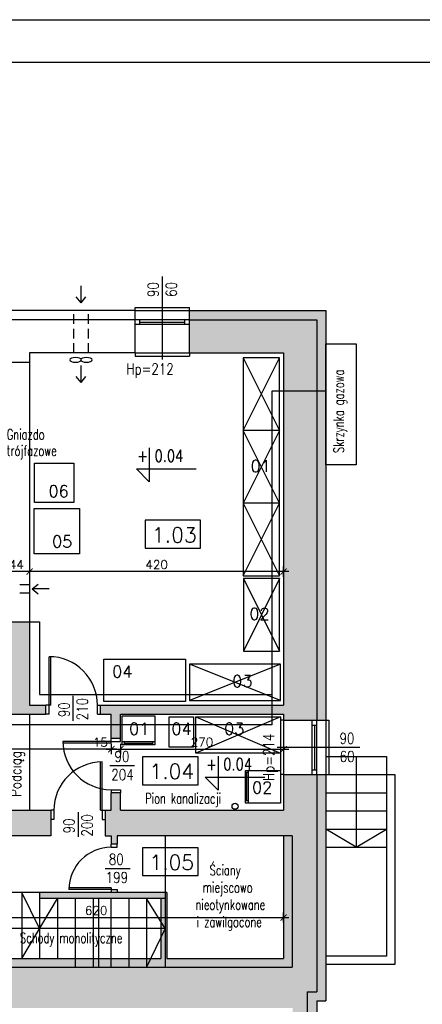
# Model space of a CAD drawing. Header units: millimetres. Extents: x 31969 to 285678, y -69766 to -1123.
# Tile 69 of 102: x 143105 to 143771, y -7339 to -5711. Entities that reach past the tile are written whole.
import ezdxf
from ezdxf.enums import TextEntityAlignment as Align
from ezdxf.lldxf.tags import DXFTag

# ---------------------------------------------------------------- set-up
doc = ezdxf.new("R2010")
doc.units = ezdxf.units.MM
doc.linetypes.add('KRE_16_8', pattern=[24, 16, -8])
for name, color, linetype in [('a-biblioteka', 251, 'Continuous'), ('a-izolacja 1', 3, 'Continuous'), ('a-koty', 1, 'Continuous'), ('a-opis 1', 3, 'Continuous'), ('a-opis 2', 1, 'Continuous'), ('a-opis 3', 15, 'Continuous'), ('a-opis stolarki 1', 3, 'Continuous'), ('a-opis technologii 1', 5, 'Continuous'), ('a-przekrój 1', 3, 'Continuous'), ('a-schody', 3, 'Continuous'), ('a-stolarka istniejąca', 3, 'Continuous'), ('a-stolarka okienna', 3, 'Continuous'), ('a-szkło', 4, 'Continuous'), ('a-szraf', 252, 'Continuous'), ('a-wentylacja', 3, 'Continuous'), ('a-wymiary', 11, 'Continuous'), ('a-ściany istniejące murowane', 6, 'Continuous')]:
    doc.layers.add(name, color=color, linetype=linetype)
doc.styles.add('MAREK', font='simplex.shx')
doc.styles.add('RS01507', font='romans.shx', dxfattribs={"width": 0.7, "height": 0.15})
doc.styles.add('WYMIAR', font='romans.shx', dxfattribs={"width": 0.8})
tags = doc.linetypes.add('DASHED', pattern=[0.75, 0.5, -0.25]).pattern_tags.tags
tags[6:7] = [DXFTag(74, 4), DXFTag(75, 0), DXFTag(340, '0'), DXFTag(46, 1.0), DXFTag(50, 0.0), DXFTag(44, 0.0), DXFTag(45, 0.0)]
tags[4:5] = [DXFTag(74, 4), DXFTag(75, 0), DXFTag(340, '0'), DXFTag(46, 1.0), DXFTag(50, 0.0), DXFTag(44, 0.0), DXFTag(45, 0.0)]
doc.dimstyles.new('MAREK', dxfattribs={"dimscale": 0.85, "dimtxt": 17, "dimasz": 12, "dimexe": 10, "dimexo": 0.625, "dimgap": 5, "dimtad": 1, "dimdec": 1, "dimdsep": 46, "dimtxsty": 'MAREK', "dimblk1": 'ARCHTICK', "dimblk2": 'ARCHTICK', "dimsah": 1, "dimcen": 2.5, "dimdle": 10, "dimadec": 0, "dimazin": 0, "dimtfac": 1, "dimtdec": 1, "dimtmove": 1, "dimatfit": 3, "dimldrblk": 'ARCHTICK', "dimfxl": 0, "dimtolj": 1, "dimtzin": 0, "dimarcsym": 0})

# ---------------------------------------------------------------- blocks, each defined once
blk = doc.blocks.new('A$C1E6B356F')
at = {"layer": 'a-biblioteka'}
for p, q in [((0, 58.1), (0, 0)), ((54, 53.1), (0, 53.1)), ((3.6, 53.1), (3.6, 58.1)), ((50.4, 55.6), (3.6, 55.6)), ((50.4, 53.1), (50.4, 58.1)), ((54, 0), (54, 58.1))]:
    blk.add_line(p, q, dxfattribs=at)
at = {"layer": 'a-biblioteka', "ltscale": 40}
for p, q in [((54, 58.1), (0, 58.1)), ((0, 0), (54, 0))]:
    blk.add_line(p, q, dxfattribs=at)
blk = doc.blocks.new('_ARCHTICK')
at = {"color": 0, "linetype": 'ByBlock', "const_width": 0.15}
blk.add_lwpolyline([(-0.5, -0.5), (0.5, 0.5)], dxfattribs=at)
blk = doc.blocks.new('*D66')
at = {"layer": 'a-wymiary', "color": 0, "lineweight": -2, "ltscale": 100}
for p, q in [((143549.6, -6623.2), (143112.6, -6623.2)), ((143121.1, -6631.7), (143121.1, -6614.7)), ((143541.1, -6631.7), (143541.1, -6614.7))]:
    blk.add_line(p, q, dxfattribs=at)
at = {"layer": 'DEFPOINTS', "color": 0, "ltscale": 100}
for p in [(143121.1, -6623.2), (143121.1, -6648.5), (143541.1, -6661.1)]:
    blk.add_point(p, dxfattribs=at)
at = {"layer": 'a-wymiary', "color": 0, "lineweight": -2, "ltscale": 100, "xscale": 10.2, "yscale": 10.2, "zscale": 10.2, "rotation": 180}
blk.add_blockref('_ARCHTICK', (143121.1, -6623.2), dxfattribs=at)
at = {"layer": 'a-wymiary', "color": 0, "lineweight": -2, "ltscale": 100, "xscale": 10.2, "yscale": 10.2, "zscale": 10.2}
blk.add_blockref('_ARCHTICK', (143541.1, -6623.2), dxfattribs=at)
at = {"layer": 'a-wymiary', "color": 0, "ltscale": 100, "insert": (143331.1, -6611.7), "char_height": 14.45, "attachment_point": 5, "style": 'MAREK'}
blk.add_mtext('\\A1;420', dxfattribs=at)
blk = doc.blocks.new('*D67')
at = {"layer": 'a-wymiary', "color": 0, "lineweight": -2, "ltscale": 100}
for p, q in [((143129.6, -6623.2), (143068.6, -6623.2)), ((143077.1, -6627.5), (143077.1, -6614.7)), ((143121.1, -6631.7), (143121.1, -6614.7))]:
    blk.add_line(p, q, dxfattribs=at)
at = {"layer": 'DEFPOINTS', "color": 0, "ltscale": 100}
for p in [(143077.1, -6623.2), (143077.1, -6628), (143121.1, -6648.5)]:
    blk.add_point(p, dxfattribs=at)
at = {"layer": 'a-wymiary', "color": 0, "lineweight": -2, "ltscale": 100, "xscale": 10.2, "yscale": 10.2, "zscale": 10.2, "rotation": 180}
blk.add_blockref('_ARCHTICK', (143077.1, -6623.2), dxfattribs=at)
at = {"layer": 'a-wymiary', "color": 0, "lineweight": -2, "ltscale": 100, "xscale": 10.2, "yscale": 10.2, "zscale": 10.2}
blk.add_blockref('_ARCHTICK', (143121.1, -6623.2), dxfattribs=at)
at = {"layer": 'a-wymiary', "color": 0, "ltscale": 100, "insert": (143099.1, -6611.7), "char_height": 14.45, "attachment_point": 5, "style": 'MAREK'}
blk.add_mtext('\\A1;44', dxfattribs=at)
blk = doc.blocks.new('*D78')
at = {"layer": 'a-wymiary', "color": 0, "lineweight": -2, "ltscale": 100}
for p, q in [((142921.1, -7203.5), (142921.1, -7186.5)), ((143541.1, -7203.5), (143541.1, -7186.5)), ((142912.6, -7195), (143549.6, -7195))]:
    blk.add_line(p, q, dxfattribs=at)
at = {"layer": 'DEFPOINTS', "color": 0, "ltscale": 100}
for p in [(143541.1, -7195), (142921.1, -7262.9), (143541.1, -7262.9)]:
    blk.add_point(p, dxfattribs=at)
at = {"layer": 'a-wymiary', "color": 0, "lineweight": -2, "ltscale": 100, "xscale": 10.2, "yscale": 10.2, "zscale": 10.2, "rotation": 180}
blk.add_blockref('_ARCHTICK', (142921.1, -7195), dxfattribs=at)
at = {"layer": 'a-wymiary', "color": 0, "lineweight": -2, "ltscale": 100, "xscale": 10.2, "yscale": 10.2, "zscale": 10.2}
blk.add_blockref('_ARCHTICK', (143541.1, -7195), dxfattribs=at)
at = {"layer": 'a-wymiary', "color": 0, "ltscale": 100, "insert": (143231.1, -7183.5), "char_height": 14.45, "attachment_point": 5, "style": 'MAREK'}
blk.add_mtext('\\A1;620', dxfattribs=at)
blk = doc.blocks.new('*D79')
at = {"layer": 'a-wymiary', "color": 0, "lineweight": -2, "ltscale": 100}
for p, q in [((143264.6, -6916.7), (141992.6, -6916.7)), ((142001.1, -6908.2), (142001.1, -6925.2)), ((143256.1, -6908.2), (143256.1, -6925.2))]:
    blk.add_line(p, q, dxfattribs=at)
at = {"layer": 'DEFPOINTS', "color": 0, "ltscale": 100}
for p in [(142001.1, -6858.9), (143256.1, -6858.9), (142001.1, -6916.7)]:
    blk.add_point(p, dxfattribs=at)
at = {"layer": 'a-wymiary', "color": 0, "lineweight": -2, "ltscale": 100, "xscale": 10.2, "yscale": 10.2, "zscale": 10.2, "rotation": 180}
blk.add_blockref('_ARCHTICK', (142001.1, -6916.7), dxfattribs=at)
at = {"layer": 'a-wymiary', "color": 0, "lineweight": -2, "ltscale": 100, "xscale": 10.2, "yscale": 10.2, "zscale": 10.2}
blk.add_blockref('_ARCHTICK', (143256.1, -6916.7), dxfattribs=at)
at = {"layer": 'a-wymiary', "color": 0, "ltscale": 100, "insert": (142628.6, -6905.2), "char_height": 14.45, "attachment_point": 5, "style": 'MAREK'}
blk.add_mtext('\\A1;1255', dxfattribs=at)
blk = doc.blocks.new('*D81')
at = {"layer": 'a-wymiary', "color": 0, "lineweight": -2, "ltscale": 100}
for p, q in [((143247.6, -6916.7), (143279.6, -6916.7)), ((143256.1, -6908.2), (143256.1, -6925.2)), ((143271.1, -6908.2), (143271.1, -6925.2))]:
    blk.add_line(p, q, dxfattribs=at)
at = {"layer": 'DEFPOINTS', "color": 0, "ltscale": 100}
for p in [(143256.1, -6898.9), (143271.1, -6898.9), (143271.1, -6916.7)]:
    blk.add_point(p, dxfattribs=at)
at = {"layer": 'a-wymiary', "color": 0, "lineweight": -2, "ltscale": 100, "xscale": 10.2, "yscale": 10.2, "zscale": 10.2, "rotation": 180}
blk.add_blockref('_ARCHTICK', (143256.1, -6916.7), dxfattribs=at)
at = {"layer": 'a-wymiary', "color": 0, "lineweight": -2, "ltscale": 100, "xscale": 10.2, "yscale": 10.2, "zscale": 10.2}
blk.add_blockref('_ARCHTICK', (143271.1, -6916.7), dxfattribs=at)
at = {"layer": 'a-wymiary', "color": 0, "ltscale": 100, "insert": (143238.1, -6905.2), "char_height": 14.45, "attachment_point": 5, "style": 'MAREK'}
blk.add_mtext('\\A1;15', dxfattribs=at)
blk = doc.blocks.new('*D82')
at = {"layer": 'a-wymiary', "color": 0, "lineweight": -2, "ltscale": 100}
for p, q in [((143262.6, -6916.7), (143549.6, -6916.7)), ((143271.1, -6908.2), (143271.1, -6925.2)), ((143541.1, -6914.4), (143541.1, -6925.2))]:
    blk.add_line(p, q, dxfattribs=at)
at = {"layer": 'DEFPOINTS', "color": 0, "ltscale": 100}
for p in [(143271.1, -6898.9), (143541.1, -6913.9), (143541.1, -6916.7)]:
    blk.add_point(p, dxfattribs=at)
at = {"layer": 'a-wymiary', "color": 0, "lineweight": -2, "ltscale": 100, "xscale": 10.2, "yscale": 10.2, "zscale": 10.2, "rotation": 180}
blk.add_blockref('_ARCHTICK', (143271.1, -6916.7), dxfattribs=at)
at = {"layer": 'a-wymiary', "color": 0, "lineweight": -2, "ltscale": 100, "xscale": 10.2, "yscale": 10.2, "zscale": 10.2}
blk.add_blockref('_ARCHTICK', (143541.1, -6916.7), dxfattribs=at)
at = {"layer": 'a-wymiary', "color": 0, "ltscale": 100, "insert": (143406.1, -6905.2), "char_height": 14.45, "attachment_point": 5, "style": 'MAREK'}
blk.add_mtext('\\A1;270', dxfattribs=at)

msp = doc.modelspace()

# ---------------------------------------------------------------- hatches: boundary and pattern name
at = {"layer": 'a-szraf', "ltscale": 0.9}
h = msp.add_hatch(color=254, dxfattribs=at)
h.dxf.hatch_style = 1
h.paths.add_polyline_path([(143596.07, -6206.86), (143385.35, -6206.86), (143385.35, -6261.86), (143541.07, -6261.86), (143541.07, -6324.24), (143596.07, -6324.24)], flags=17)
h.paths.add_polyline_path([(143611.07, -6191.86), (143385.35, -6191.86), (143385.35, -6206.86), (143596.07, -6206.86), (143596.07, -6324.24), (143611.07, -6324.24), (143611.07, -6246.86)])
h.paths.add_polyline_path([(143611.07, -6324.24), (143596.07, -6324.24), (143596.07, -6868.86), (143611.07, -6868.86)])
h.paths.add_polyline_path([(143596.07, -6324.24), (143541.07, -6324.24), (143541.07, -6843.86), (143522.33, -6843.86), (143522.33, -6858.86), (143541.07, -6858.86), (143541.07, -6868.86), (143596.07, -6868.86)])
h.paths.add_polyline_path([(143121.07, -6706.15), (143077.07, -6706.15), (143077.07, -6814.86), (143069.57, -6814.86), (143069.57, -6828.37), (143069.57, -6842.37), (143055.57, -6842.37), (143055.57, -6828.37), (143055.57, -6814.86), (142833.07, -6814.86), (142833.07, -6858.86), (143148.07, -6858.86), (143148.07, -6843.86), (143121.07, -6843.86)])
h.paths.add_polyline_path([(143069.57, -6814.86), (143055.57, -6814.86), (143055.57, -6828.37), (143069.57, -6828.37)], flags=17)
h.paths.add_polyline_path([(143522.33, -6843.86), (143238.07, -6843.86), (143238.07, -6858.86), (143256.07, -6858.86), (143256.07, -6876.32), (143271.07, -6876.32), (143271.07, -6858.86), (143522.33, -6858.86)])
h.paths.add_polyline_path([(143271.07, -6876.32), (143256.07, -6876.32), (143256.07, -6898.86), (143271.07, -6898.86)])
h.paths.add_polyline_path([(143596.07, -6958.86), (143541.07, -6958.86), (143541.07, -7017.86), (143271.07, -7017.86), (143271.07, -6988.86), (143256.07, -6988.86), (143256.07, -7017.86), (143246.07, -7017.86), (143246.07, -7059.86), (143256.07, -7059.86), (143256.07, -7073.86), (143266.07, -7073.86), (143266.07, -7059.86), (143541.07, -7059.86), (143555.07, -7059.86), (143555.07, -7276.86), (142921.07, -7276.86), (142921.07, -7262.86), (142921.07, -7181.86), (142879.07, -7181.86), (142879.07, -7262.86), (142831.07, -7262.86), (142831.07, -7317.86), (143017.07, -7317.86), (143017.07, -7912.86), (143386.07, -7912.86), (143386.07, -7904.86), (143386.07, -7888.86), (143041.07, -7888.86), (143041.07, -7344.86), (143556.07, -7344.86), (143556.07, -7888.86), (143536.07, -7888.86), (143536.07, -7912.86), (143580.07, -7912.86), (143580.07, -7317.86), (143596.07, -7317.86)])
h.paths.add_polyline_path([(143611.07, -6958.86), (143596.07, -6958.86), (143596.07, -7317.86), (143580.07, -7317.86), (143580.07, -7912.86), (143536.07, -7912.86), (143536.07, -7928.86), (143596.07, -7928.86), (143596.07, -7332.86), (143611.07, -7332.86)])
h.paths.add_polyline_path([(143386.07, -7912.86), (143017.07, -7912.86), (143017.07, -7317.86), (142831.07, -7317.86), (142831.07, -7332.86), (143001.07, -7332.86), (143001.07, -7928.86), (143386.07, -7928.86)])
h.paths.add_polyline_path([(143216.07, -7519.86), (143381.07, -7519.86), (143381.07, -7713.86), (143377.07, -7713.86), (143377.07, -7733.86), (143401.07, -7733.86), (143401.07, -7499.86), (143196.07, -7499.86), (143196.07, -7733.86), (143259.07, -7733.86), (143259.07, -7713.86), (143216.07, -7713.86)], flags=17)
h.paths.add_polyline_path([(143208.07, -7733.86), (143196.07, -7733.86), (143196.07, -7768.86), (143208.07, -7768.86)], flags=17)
h.paths.add_polyline_path([(143208.07, -7878.86), (143196.07, -7878.86), (143196.07, -7888.86), (143208.07, -7888.86)], flags=17)
h.paths.add_polyline_path([(143345.07, -7153.86), (143137.57, -7153.86), (143137.57, -7163.86), (143338.07, -7163.86), (143345.07, -7163.86)], flags=17)
h.paths.add_polyline_path([(143196.57, -7262.86), (142921.07, -7262.86), (142921.07, -7276.86), (143196.57, -7276.86)], flags=17)
h.paths.add_polyline_path([(143226.07, -7262.86), (143196.57, -7262.86), (143196.57, -7276.86), (143226.07, -7276.86)], flags=17)
h.paths.add_polyline_path([(143235.07, -7262.86), (143226.07, -7262.86), (143226.07, -7276.86), (143235.07, -7276.86)], flags=17)
h.paths.add_polyline_path([(143255.57, -7262.86), (143235.07, -7262.86), (143235.07, -7276.86), (143255.57, -7276.86)], flags=17)
h.paths.add_polyline_path([(143285.07, -7262.86), (143255.57, -7262.86), (143255.57, -7276.86), (143285.07, -7276.86)], flags=17)
h.paths.add_polyline_path([(143314.57, -7262.86), (143285.07, -7262.86), (143285.07, -7276.86), (143314.57, -7276.86)], flags=17)
h.paths.add_polyline_path([(143345.07, -7213.36), (143338.07, -7227.94), (143338.07, -7262.86), (143321.3, -7262.86), (143314.57, -7276.86), (143345.07, -7276.86)], flags=17)
h.paths.add_polyline_path([(143555.07, -7059.86), (143541.07, -7059.86), (143541.07, -7262.86), (143348.07, -7262.86), (143348.07, -7153.86), (143345.07, -7153.86), (143345.07, -7163.86), (143345.07, -7276.86), (143555.07, -7276.86)], flags=17)
h.paths.add_polyline_path([(143345.07, -7163.86), (143338.07, -7163.86), (143338.07, -7202), (143345.07, -7213.36)], flags=17)
h.paths.add_polyline_path([(143338.07, -7202), (143338.07, -7213.36), (143345.07, -7213.36)], flags=17)
h.paths.add_polyline_path([(143345.07, -7213.36), (143338.07, -7213.36), (143338.07, -7227.94)], flags=17)
h.paths.add_polyline_path([(143321.3, -7262.86), (143314.57, -7262.86), (143314.57, -7276.86)], flags=17)
h.paths.add_polyline_path([(143348.07, -7153.86), (143345.07, -7153.86), (143345.07, -7163.86), (143345.07, -7213.36), (143345.07, -7276.86), (143555.07, -7276.86), (143555.07, -7059.86), (143541.07, -7059.86), (143541.07, -7262.86), (143348.07, -7262.86)], flags=16)
h.paths.add_polyline_path([(142852.73, -6863.1), (143002.66, -6863.1), (143002.66, -6828.9), (142852.73, -6828.9)], flags=9)
h.paths.add_polyline_path([(143391.4, -7052.39), (143541.33, -7052.39), (143541.33, -7018.18), (143391.4, -7018.18)], flags=24)
h = msp.add_hatch(color=254, dxfattribs=at)
h.dxf.hatch_style = 1
h.paths.add_polyline_path([(143121.07, -6706.15), (143077.07, -6706.15), (143077.07, -6814.86), (143069.57, -6814.86), (143069.57, -6828.37), (143069.57, -6842.37), (143055.57, -6842.37), (143055.57, -6828.37), (143055.57, -6814.86), (142833.07, -6814.86), (142833.07, -6858.86), (143148.07, -6858.86), (143148.07, -6843.86), (143121.07, -6843.86)])
h.paths.add_polyline_path([(142683.07, -6814.86), (142457.07, -6814.86), (142457.07, -6770.86), (142442.07, -6770.86), (142442.07, -6814.86), (142342.57, -6814.86), (142342.57, -6828.37), (142342.57, -6842.37), (142322.57, -6842.37), (142322.57, -6828.37), (142322.57, -6814.86), (142222.07, -6814.86), (142222.07, -6858.86), (142593.07, -6858.86), (142593.07, -6843.86), (142643.07, -6843.86), (142643.07, -6858.86), (142743.07, -6858.86), (142743.07, -6814.86), (142703.07, -6814.86), (142703.07, -6828.37), (142703.07, -6842.37), (142683.07, -6842.37), (142683.07, -6828.37)])
h.paths.add_polyline_path([(142588.07, -6732.86), (142573.07, -6732.86), (142573.07, -6814.86), (142588.07, -6814.86)])
h = msp.add_hatch(color=254, dxfattribs=at)
h.dxf.hatch_style = 1
h.paths.add_polyline_path([(140928.07, -7952.86), (140873.07, -7952.86), (140873.07, -7990.36), (140928.07, -7990.36)])
h.paths.add_polyline_path([(140873.07, -7952.86), (140858.07, -7952.86), (140858.07, -7990.36), (140873.07, -7990.36)])
h.paths.add_polyline_path([(140928.07, -7732.86), (140873.07, -7732.86), (140873.07, -7787.86), (140928.07, -7787.86)])
h.paths.add_polyline_path([(140873.07, -7732.86), (140858.07, -7732.86), (140858.07, -7787.86), (140873.07, -7787.86)])
h.paths.add_polyline_path([(140928.07, -7512.86), (140873.07, -7512.86), (140873.07, -7567.86), (140928.07, -7567.86)])
h.paths.add_polyline_path([(140873.07, -7512.86), (140858.07, -7512.86), (140858.07, -7567.86), (140873.07, -7567.86)])
h.paths.add_polyline_path([(141831.07, -7262.86), (141146.07, -7262.86), (141146.07, -7347.86), (141743.07, -7347.86), (141743.07, -7727.86), (141146.07, -7727.86), (141146.07, -7990.36), (141181.07, -7990.36), (141181.07, -7751.86), (141743.07, -7751.86), (141743.07, -7802.86), (141798.07, -7802.86), (141798.07, -7317.86), (141831.07, -7317.86)])
h.paths.add_polyline_path([(141831.07, -7317.86), (141798.07, -7317.86), (141798.07, -7802.86), (141813.07, -7802.86), (141813.07, -7332.86), (141831.07, -7332.86)], flags=17)
h.paths.add_polyline_path([(141813.07, -7942.86), (141798.07, -7942.86), (141798.07, -7990.36), (141813.07, -7990.36)])
h.paths.add_polyline_path([(141798.07, -7942.86), (141743.07, -7942.86), (141743.07, -7990.36), (141798.07, -7990.36)])
h.paths.add_polyline_path([(142068.07, -7262.86), (142001.07, -7262.86), (142001.07, -7250.86), (141986.07, -7250.86), (141986.07, -7262.86), (141971.07, -7262.86), (141971.07, -7317.86), (142068.07, -7317.86)])
h.paths.add_polyline_path([(142966.07, -7032.86), (142966.07, -7017.86), (142326.07, -7017.86), (142326.07, -7032.86), (142446.07, -7032.86), (142446.07, -7157.86), (142486.07, -7157.86), (142486.07, -7032.86), (142726.07, -7032.86), (142726.07, -7262.86), (142709.67, -7262.86), (142709.67, -7317.86), (142741.07, -7317.86), (142741.07, -7262.86), (142741.07, -7032.86), (142879.07, -7032.86), (142879.07, -7101.86), (142921.07, -7101.86), (142921.07, -7059.86), (143156.07, -7059.86), (143156.07, -7017.86), (143036.07, -7017.86), (143036.07, -7032.86)])
h.paths.add_polyline_path([(142741.07, -7317.86), (142709.67, -7317.86), (142709.67, -7332.86), (142741.07, -7332.86)])
h.paths.add_polyline_path([(142709.67, -7262.86), (142630.86, -7262.86), (142630.86, -7317.86), (142709.67, -7317.86)], flags=17)
h.paths.add_polyline_path([(142709.67, -7317.86), (142630.86, -7317.86), (142630.86, -7332.86), (142709.67, -7332.86)])
h.paths.add_polyline_path([(142630.86, -7262.86), (142613.07, -7262.86), (142613.07, -7317.86), (142630.86, -7317.86)], flags=17)
h.paths.add_polyline_path([(142630.86, -7317.86), (142613.07, -7317.86), (142613.07, -7332.86), (142630.86, -7332.86)])
h.paths.add_polyline_path([(142523.07, -7317.86), (142376.07, -7317.86), (142376.07, -7332.86), (142523.07, -7332.86)])
h.paths.add_polyline_path([(142449.57, -7262.86), (142376.07, -7262.86), (142376.07, -7317.86), (142449.57, -7317.86)], flags=17)
h.paths.add_polyline_path([(142463.57, -7262.86), (142449.57, -7262.86), (142449.57, -7317.86), (142463.57, -7317.86)], flags=17)
h.paths.add_polyline_path([(142523.07, -7262.86), (142463.57, -7262.86), (142463.57, -7317.86), (142523.07, -7317.86)], flags=17)
h.paths.add_polyline_path([(142286.07, -7262.86), (142206.07, -7262.86), (142206.07, -7032.86), (142236.07, -7032.86), (142236.07, -7017.86), (142175.07, -7017.86), (142175.07, -7032.86), (142191.07, -7032.86), (142191.07, -7145.86), (142027.07, -7145.86), (142027.07, -7089.36), (142013.57, -7089.36), (141999.57, -7089.36), (141999.57, -7075.36), (142013.57, -7075.36), (142027.07, -7075.36), (142027.07, -7032.86), (142085.07, -7032.86), (142085.07, -7017.86), (141986.07, -7017.86), (141986.07, -7160.86), (142191.07, -7160.86), (142191.07, -7262.86), (142158.07, -7262.86), (142158.07, -7317.86), (142286.07, -7317.86)])
h.paths.add_polyline_path([(142286.07, -7317.86), (142158.07, -7317.86), (142158.07, -7332.86), (142286.07, -7332.86)])
h.paths.add_polyline_path([(142068.07, -7317.86), (141971.07, -7317.86), (141971.07, -7332.86), (142068.07, -7332.86)])
h.paths.add_polyline_path([(142027.07, -7075.36), (142013.57, -7075.36), (142013.57, -7089.36), (142027.07, -7089.36)], flags=17)
h.paths.add_polyline_path([(143029.82, -7047.81), (143029.82, -7003.84), (142972.82, -7003.84), (142972.82, -7047.81)], flags=9)
h.paths.add_polyline_path([(142507.09, -7048.32), (142598.88, -7048.32), (142598.88, -7014.11), (142507.09, -7014.11)], flags=9)
h.paths.add_polyline_path([(142013.31, -7042.3), (142113.07, -7042.3), (142113.07, -7008.1), (142013.31, -7008.1)], flags=9)
h = msp.add_hatch(color=254, dxfattribs=at)
h.dxf.hatch_style = 1
h.paths.add_polyline_path([(143541.07, -7017.86), (143386.57, -7017.86), (143386.57, -7059.86), (143541.07, -7059.86)])
h = msp.add_hatch(color=254, dxfattribs=at)
h.dxf.hatch_style = 1
h.paths.add_polyline_path([(143555.07, -7059.86), (143541.07, -7059.86), (143541.07, -7262.86), (143348.07, -7262.86), (143348.07, -7153.86), (143345.07, -7153.86), (143345.07, -7276.86), (143555.07, -7276.86)])

# ---------------------------------------------------------------- linework, layer by layer
at = {"layer": 'a-biblioteka', "ltscale": 100}
for p, q in [((143474.36, -6270.07), (143474.36, -6630.07)), ((143534.36, -6270.07), (143474.36, -6270.07)), ((143474.36, -6270.07), (143534.36, -6390.07)), ((143474.36, -6390.07), (143534.36, -6270.07)), ((143534.36, -6630.07), (143534.36, -6270.07)), ((143534.36, -6390.07), (143474.36, -6390.07)), ((143534.36, -6390.07), (143474.36, -6510.07)), ((143534.36, -6510.07), (143474.36, -6390.07)), ((143534.36, -6510.07), (143474.36, -6510.07)), ((143474.36, -6510.07), (143534.36, -6630.07)), ((143474.36, -6630.07), (143534.36, -6510.07)), ((143474.36, -6630.07), (143534.36, -6630.07)), ((143474.51, -6634.71), (143474.51, -6754.71)), ((143534.51, -6634.71), (143474.51, -6634.71)), ((143474.51, -6634.71), (143534.51, -6754.71)), ((143534.51, -6634.71), (143474.51, -6754.71)), ((143534.51, -6754.71), (143534.51, -6634.71)), ((143474.51, -6754.71), (143534.51, -6754.71)), ((143535.7, -6776.12), (143385.7, -6776.12)), ((143385.7, -6776.12), (143385.7, -6836.12)), ((143535.7, -6776.12), (143385.7, -6836.12)), ((143535.7, -6836.12), (143385.7, -6776.12)), ((143535.7, -6836.12), (143535.7, -6776.12)), ((143385.7, -6836.12), (143535.7, -6836.12)), ((143396.07, -6863.36), (143536.07, -6923.36)), ((143536.07, -6863.36), (143396.07, -6923.36))]:
    msp.add_line(p, q, dxfattribs=at)
at = {"layer": 'a-biblioteka', "linetype": 'DASHED', "lineweight": 25, "ltscale": 20}
msp.add_line((143121.07, -6858.86), (143121.07, -7017.86), dxfattribs=at)
at = {"layer": 'a-biblioteka', "ltscale": 40}
for p, q in [((143273.93, -6861.68), (143327.93, -6861.68)), ((143327.93, -6909.75), (143273.93, -6909.75))]:
    msp.add_line(p, q, dxfattribs=at)
at = {"layer": 'a-biblioteka'}
for p, q in [((143273.93, -6909.75), (143273.93, -6861.68)), ((143327.93, -6861.68), (143327.93, -6909.75)), ((143327.93, -6904.75), (143273.93, -6904.75)), ((143277.56, -6904.75), (143277.56, -6909.75)), ((143324.3, -6907.25), (143277.56, -6907.25)), ((143324.3, -6904.75), (143324.3, -6909.75))]:
    msp.add_line(p, q, dxfattribs=at)
at = {"layer": 'a-biblioteka', "ltscale": 100}
for points in [[(143611.07, -6246.86), (143661.07, -6246.86), (143661.07, -6446.86), (143611.07, -6446.86)], [(143128.87, -6444.03), (143193.87, -6444.03), (143193.87, -6509.03), (143128.87, -6509.03)], [(143128.31, -6518.97), (143203.31, -6518.97), (143203.31, -6593.97), (143128.31, -6593.97)], [(143243.87, -6768.1), (143378.87, -6768.1), (143378.87, -6838.1), (143243.87, -6838.1)], [(143392.08, -6863.36), (143392.08, -6913.36), (143352.08, -6913.36), (143352.08, -6863.36)], [(143536.07, -6863.36), (143536.07, -6923.36), (143396.07, -6923.36), (143396.07, -6863.36)]]:
    msp.add_lwpolyline(points, close=True, dxfattribs=at)
at = {"layer": 'a-izolacja 1'}
for p, q in [((143295.35, -6206.86), (143057.07, -6206.86)), ((143385.35, -6206.86), (143596.07, -6206.86)), ((143596.07, -6206.86), (143596.07, -6868.86)), ((143596.07, -6958.86), (143596.07, -7317.86)), ((143580.07, -7317.86), (143580.07, -7912.86)), ((143580.07, -7317.86), (143596.07, -7317.86))]:
    msp.add_line(p, q, dxfattribs=at)
at = {"layer": 'a-koty'}
for points in [[(143318.93, -6418.73), (143318.93, -6474.6), (143297.7, -6453.37), (143396.36, -6453.37)], [(143432.66, -6928.51), (143432.66, -6984.39), (143411.43, -6963.16), (143510.09, -6963.16)]]:
    msp.add_lwpolyline(points, dxfattribs=at)
at = {"layer": 'a-opis 2', "ltscale": 2}
for points in [[(144793.33, -8680.89), (139893.33, -8680.89), (139893.33, -5710.89), (144793.33, -5710.89)], [(140143.33, -5780.89), (144723.33, -5780.89), (144723.33, -8610.89), (140143.33, -8610.89)]]:
    msp.add_lwpolyline(points, close=True, dxfattribs=at)
at = {"layer": 'a-opis 3'}
for points in [[(143403.8, -6538.39), (143311.88, -6538.39), (143311.88, -6584.63), (143403.8, -6584.63)], [(143399.61, -6929.31), (143307.69, -6929.31), (143307.69, -6975.55), (143399.61, -6975.55)], [(143399.61, -7079.62), (143307.69, -7079.62), (143307.69, -7125.86), (143399.61, -7125.86)]]:
    msp.add_lwpolyline(points, close=True, dxfattribs=at)
at = {"layer": 'a-opis stolarki 1'}
for p, q in [((143340.35, -6135.65), (143340.35, -6272.78)), ((143193.07, -6869.67), (143193.07, -6828.62)), ((143667.28, -6913.86), (143530.16, -6913.86)), ((143253.52, -6943.86), (143294.57, -6943.86)), ((143201.07, -7020.82), (143201.07, -7061.86)), ((143246.19, -7113.86), (143287.24, -7113.86))]:
    msp.add_line(p, q, dxfattribs=at)
at = {"layer": 'a-przekrój 1', "ltscale": 100}
msp.add_circle((143460.8, -7011.1), 5, dxfattribs=at)
at = {"layer": 'a-schody'}
for p, q in [((143137.57, -7153.86), (142990.07, -7153.86)), ((143137.57, -7213.36), (143108.07, -7153.86)), ((143108.07, -7153.86), (143108.07, -7262.86)), ((143108.07, -7262.86), (143167.07, -7163.86)), ((143137.57, -7163.86), (143137.57, -7213.36)), ((143137.57, -7213.36), (142990.07, -7213.36))]:
    msp.add_line(p, q, dxfattribs=at)
at = {"layer": 'a-stolarka istniejąca', "ltscale": 40}
for p, q in [((143153.07, -6843.86), (143153.07, -6763.86)), ((143156.07, -6843.86), (143156.07, -6763.92)), ((143153.07, -6843.86), (143148.07, -6843.86)), ((143153.07, -6843.86), (143148.07, -6843.86)), ((143153.07, -6858.86), (143153.07, -6843.86)), ((143156.07, -6843.86), (143153.07, -6843.86)), ((143233.07, -6858.86), (143233.07, -6843.86)), ((143233.07, -6843.86), (143238.07, -6843.86)), ((143153.07, -6858.86), (143148.07, -6858.86)), ((143233.07, -6858.86), (143238.07, -6858.86)), ((143256.07, -6903.86), (143256.07, -6898.86)), ((143271.07, -6903.86), (143271.07, -6898.86)), ((143271.07, -6903.86), (143271.07, -6898.86)), ((143256.07, -6903.86), (143176.07, -6903.86)), ((143256.07, -6906.86), (143176.13, -6906.86)), ((143256.07, -6903.86), (143271.07, -6903.86)), ((143256.07, -6906.86), (143256.07, -6903.86)), ((143238.07, -7017.86), (143238.07, -6937.92)), ((143241.07, -7017.86), (143241.07, -6937.86)), ((143256.07, -6983.86), (143271.07, -6983.86)), ((143256.07, -6983.86), (143256.07, -6988.86)), ((143271.07, -6983.86), (143271.07, -6988.86)), ((143161.07, -7017.86), (143156.07, -7017.86)), ((143161.07, -7017.86), (143161.07, -7032.86)), ((143238.07, -7017.86), (143241.07, -7017.86)), ((143241.07, -7017.86), (143241.07, -7032.86)), ((143241.07, -7017.86), (143246.07, -7017.86)), ((143161.07, -7032.86), (143156.07, -7032.86)), ((143241.07, -7032.86), (143246.07, -7032.86)), ((143241.07, -7032.86), (143246.07, -7032.86)), ((143256.07, -7078.86), (143256.07, -7073.86)), ((143256.07, -7078.86), (143266.07, -7078.86)), ((143266.07, -7078.86), (143266.07, -7073.86)), ((143256.07, -7148.86), (143186.07, -7148.86)), ((143256.07, -7145.86), (143186.14, -7145.86)), ((143256.07, -7145.86), (143256.07, -7148.86)), ((143256.07, -7148.86), (143266.07, -7148.86)), ((143256.07, -7148.86), (143256.07, -7153.86)), ((143266.07, -7148.86), (143266.07, -7153.86)), ((143266.07, -7148.86), (143266.07, -7153.86))]:
    msp.add_line(p, q, dxfattribs=at)
for centre, radius, start, end in [((143153.07, -6843.86), 80, 0, 90), ((143256.07, -6903.86), 80, 180, 270), ((143241.07, -7017.86), 80, 90, 180), ((143256.07, -7148.86), 70, 90, 180)]:
    msp.add_arc(centre, radius, start, end, dxfattribs=at)
at = {"layer": 'a-stolarka okienna', "ltscale": 40}
for p, q in [((143295.35, -6191.86), (143295.35, -6186.86)), ((143295.35, -6186.86), (143385.35, -6186.86)), ((143385.35, -6191.86), (143385.35, -6186.86)), ((143295.35, -6261.86), (143295.35, -6266.86)), ((143385.35, -6261.86), (143385.35, -6266.86)), ((143295.35, -6266.86), (143385.35, -6266.86)), ((143541.07, -6868.86), (143536.07, -6868.86)), ((143536.07, -6868.86), (143536.07, -6958.86)), ((143611.07, -6868.86), (143616.07, -6868.86)), ((143616.07, -6868.86), (143616.07, -6958.86)), ((143541.07, -6958.86), (143536.07, -6958.86)), ((143611.07, -6958.86), (143616.07, -6958.86))]:
    msp.add_line(p, q, dxfattribs=at)
at = {"layer": 'a-stolarka okienna', "linetype": 'DASHED', "lineweight": 25, "ltscale": 20}
for p, q in [((143295.35, -6191.86), (143385.35, -6191.86)), ((143295.35, -6261.86), (143385.35, -6261.86)), ((143541.07, -6868.86), (143541.07, -6958.86)), ((143611.07, -6868.86), (143611.07, -6958.86)), ((143611.07, -6928.86), (143711.07, -6928.86)), ((143661.07, -6928.86), (143661.07, -7078.86)), ((143711.07, -6928.86), (143711.07, -6958.86)), ((143611.07, -6958.86), (143725.07, -6958.86)), ((143711.07, -6958.86), (143711.07, -7078.86)), ((143725.07, -6958.86), (143725.07, -7272.86)), ((143611.07, -6988.86), (143711.07, -6988.86)), ((143611.07, -7018.86), (143711.07, -7018.86)), ((143345.07, -7059.86), (143345.07, -7276.86)), ((143555.07, -7059.86), (143541.07, -7059.86)), ((143555.07, -7059.86), (143555.07, -7276.86)), ((143611.07, -7048.86), (143711.07, -7048.86)), ((143661.07, -7078.86), (143611.07, -7048.86)), ((143661.07, -7078.86), (143711.07, -7048.86)), ((143611.07, -7078.86), (143711.07, -7078.86)), ((143711.07, -7078.86), (143711.07, -7258.86)), ((143167.07, -7163.86), (143167.07, -7262.86)), ((143196.57, -7163.86), (143196.57, -7276.86)), ((143226.07, -7163.86), (143226.07, -7276.86)), ((143235.07, -7163.86), (143235.07, -7276.86)), ((143345.07, -7163.86), (143235.07, -7163.86)), ((143255.57, -7163.86), (143255.57, -7276.86)), ((143285.07, -7163.86), (143285.07, -7276.86)), ((143314.57, -7163.86), (143314.57, -7276.86)), ((143345.07, -7213.36), (143314.57, -7163.86)), ((143345.07, -7213.36), (143137.57, -7213.36)), ((143137.57, -7213.36), (143137.57, -7262.86)), ((143345.07, -7213.36), (143314.57, -7276.86)), ((143711.07, -7258.86), (143611.07, -7258.86)), ((143725.07, -7272.86), (143611.07, -7272.86)), ((142921.07, -7276.86), (143555.07, -7276.86))]:
    msp.add_line(p, q, dxfattribs=at)
at = {"layer": 'a-stolarka okienna'}
for p, q in [((143385.35, -6206.86), (143295.35, -6206.86)), ((143385.35, -6214.86), (143295.57, -6214.86)), ((143303.57, -6214.86), (143303.57, -6206.86)), ((143377.57, -6214.86), (143377.57, -6206.86)), ((143588.07, -6958.86), (143588.07, -6869.09)), ((143588.07, -6877.09), (143596.07, -6877.09)), ((143596.07, -6958.86), (143596.07, -6868.86)), ((143588.07, -6951.09), (143596.07, -6951.09))]:
    msp.add_line(p, q, dxfattribs=at)
at = {"layer": 'a-stolarka okienna', "linetype": 'DASHED', "lineweight": 25, "ltscale": 40}
for p, q in [((140928.07, -6276.86), (143121.07, -6276.86)), ((143522.33, -6876.32), (143522.33, -6324.24)), ((143522.33, -6324.24), (143611.07, -6324.24)), ((143071.51, -6706.15), (143137.19, -6706.15)), ((143137.19, -6706.15), (143137.19, -6826.38)), ((143137.19, -6826.38), (143522.33, -6826.38)), ((143522.33, -6876.32), (140656.09, -6876.32))]:
    msp.add_line(p, q, dxfattribs=at)
at = {"layer": 'a-szkło', "ltscale": 2}
for p, q in [((143303.57, -6210.86), (143377.57, -6210.86)), ((143592.07, -6877.09), (143592.07, -6951.09))]:
    msp.add_line(p, q, dxfattribs=at)
at = {"layer": 'a-wentylacja', "linetype": 'DASHED', "ltscale": 0.009}
for p, q in [((143206.03, -6178.74), (143206.03, -6150.62)), ((143206.03, -6178.74), (143197.89, -6168.99)), ((143206.03, -6178.74), (143214.18, -6168.99)), ((143206.03, -6310.57), (143206.03, -6282.45)), ((143206.03, -6310.57), (143197.89, -6300.82)), ((143206.03, -6310.57), (143214.18, -6300.82)), ((143125.33, -6651.92), (143135.08, -6643.77)), ((143153.45, -6651.92), (143125.33, -6651.92)), ((143125.33, -6651.92), (143135.08, -6660.07))]:
    msp.add_line(p, q, dxfattribs=at)
at = {"layer": 'a-wentylacja', "linetype": 'KRE_16_8'}
for p, q in [((143194.21, -6261.86), (143194.21, -6191.86)), ((143218.21, -6261.86), (143218.21, -6191.86)), ((143121.07, -6645.15), (143104.58, -6645.15)), ((143121.07, -6659.15), (143104.58, -6659.15))]:
    msp.add_line(p, q, dxfattribs=at)
at = {"layer": 'a-wentylacja', "extrusion": (0, 0, -1)}
for centre in [(143196.97, -6273.28), (143214.99, -6273.28)]:
    msp.add_ellipse(centre, major_axis=(-9.4, 0), ratio=0.4166685, dxfattribs=at)
at = {"layer": 'a-ściany istniejące murowane'}
for p, q in [((143295.35, -6191.86), (143057.07, -6191.86)), ((143295.35, -6261.86), (143295.35, -6191.86)), ((143385.35, -6261.86), (143385.35, -6191.86)), ((143385.35, -6191.86), (143611.07, -6191.86)), ((143611.07, -6191.86), (143611.07, -6868.86)), ((143121.07, -6261.86), (143121.07, -6843.86)), ((143295.35, -6261.86), (143121.07, -6261.86)), ((143385.35, -6261.86), (143541.07, -6261.86)), ((143541.07, -6261.86), (143541.07, -6843.86)), ((143121.07, -6843.86), (143148.07, -6843.86)), ((143148.07, -6858.86), (143148.07, -6843.86)), ((143238.07, -6858.86), (143238.07, -6843.86)), ((143238.07, -6843.86), (143541.07, -6843.86)), ((142833.07, -6858.86), (143148.07, -6858.86)), ((143238.07, -6858.86), (143256.07, -6858.86)), ((143256.07, -6898.86), (143256.07, -6858.86)), ((143271.07, -6858.86), (143541.07, -6858.86)), ((143271.07, -6898.86), (143271.07, -6858.86)), ((143541.07, -6858.86), (143541.07, -6868.86)), ((143541.07, -6868.86), (143611.07, -6868.86)), ((143271.07, -6898.86), (143256.07, -6898.86)), ((143541.07, -6958.86), (143611.07, -6958.86)), ((143541.07, -6958.86), (143541.07, -7017.86)), ((143611.07, -6958.86), (143611.07, -7332.86)), ((143256.07, -7017.86), (143256.07, -6988.86)), ((143271.07, -6988.86), (143256.07, -6988.86)), ((143271.07, -7017.86), (143271.07, -6988.86)), ((143036.07, -7017.86), (143156.07, -7017.86)), ((143156.07, -7017.86), (143156.07, -7059.86)), ((143246.07, -7017.86), (143246.07, -7059.86)), ((143246.07, -7017.86), (143256.07, -7017.86)), ((143271.07, -7017.86), (143541.07, -7017.86)), ((143156.07, -7059.86), (142921.07, -7059.86)), ((143246.07, -7059.86), (143256.07, -7059.86)), ((143256.07, -7059.86), (143256.07, -7073.86)), ((143541.07, -7059.86), (143266.07, -7059.86)), ((143266.07, -7059.86), (143266.07, -7073.86)), ((143541.07, -7059.86), (143541.07, -7262.86)), ((143266.07, -7073.86), (143256.07, -7073.86)), ((143348.07, -7153.86), (143137.57, -7153.86)), ((143137.57, -7153.86), (143137.57, -7163.86)), ((143348.07, -7153.86), (143348.07, -7262.86)), ((143338.07, -7163.86), (143137.57, -7163.86)), ((143338.07, -7163.86), (143338.07, -7262.86)), ((142921.07, -7262.86), (143338.07, -7262.86)), ((143348.07, -7262.86), (143541.07, -7262.86)), ((143596.07, -7332.86), (143596.07, -7928.86)), ((143596.07, -7332.86), (143596.07, -7928.86)), ((143596.07, -7332.86), (143611.07, -7332.86))]:
    msp.add_line(p, q, dxfattribs=at)

# ---------------------------------------------------------------- block references
at = {"layer": 'a-biblioteka', "ltscale": 100, "xscale": -1, "rotation": 90}
msp.add_blockref('A$C1E6B356F', (143536.01, -6951.78), dxfattribs=at)

# ---------------------------------------------------------------- texts
at = {"layer": 'a-biblioteka', "ltscale": 100, "style": 'RS01507', "width": 0.7}
msp.add_text('Skrzynka gazowa', height=17.1027, rotation=90, dxfattribs=at).set_placement((143632.2, -6427.33), align=Align.MIDDLE_LEFT)
at = {"layer": 'a-biblioteka', "linetype": 'DASHED', "lineweight": 25, "ltscale": 20, "insert": (143112.97, -6919.86), "char_height": 18, "width": 35.8438, "attachment_point": 9, "rotation": 90, "style": 'WYMIAR'}
msp.add_mtext('Podciąg', dxfattribs=at)
at = {"layer": 'a-koty', "char_height": 19.8, "width": 462.9754, "attachment_point": 1, "style": 'WYMIAR'}
for insert in [(143299.14, -6421.87), (143412.87, -6931.66)]:
    msp.add_mtext('+ 0.04', dxfattribs=dict(at, insert=insert))
at = {"layer": 'a-opis 1', "ltscale": 40, "style": 'RS01507', "width": 0.7}
for s, height, p in [('Gniazdo', 17.103, (143083.22, -6396.35)), ('trójfazowe', 17.103, (143083.22, -6423.3)), ('Pion kanalizacji', 17.1027, (143312.02, -6998.08))]:
    msp.add_text(s, height=height, dxfattribs=at).set_placement(p, align=Align.MIDDLE_LEFT)
at = {"layer": 'a-opis 1', "ltscale": 40, "char_height": 17.1027, "attachment_point": 1, "style": 'RS01507'}
for s, insert, width in [('{\\W2.2456; }Ściany \\P{\\W1.26226; }miejscowo\\P{\\W0.1956; }nieotynkowane \\P{\\W0.3456; }i zawilgocone ', (143392.45, -7108.17), 130.9704), ('{\\W1.27374; }Schody monolityczne', (143090.12, -7220.17), 231.1287)]:
    msp.add_mtext(s, dxfattribs=dict(at, insert=insert, width=width))
at = {"layer": 'a-opis 3', "style": 'MAREK'}
for s, p in [('1.03', (143323.36, -6574.93)), ('1.04', (143319.17, -6965.84)), ('1.05', (143319.17, -7116.15))]:
    msp.add_text(s, height=24.659, dxfattribs=at).set_placement(p)
at = {"layer": 'a-opis stolarki 1', "char_height": 18, "width": 35.8438, "rotation": 90, "style": 'WYMIAR'}
for s, insert, attachment_point in [('{\\W0.995659; }\\P{\\W0.34804; }90\\P{\\W0.367088; }60', (143364.33, -6174.64), 7), ('{\\W0.995659; }\\P{\\W0.34804; }90\\P210', (143217.05, -6869.09), 7), ('Hp=214', (143531.39, -6891.16), 9), ('{\\W0.995659; }\\P{\\W0.34804; }90\\P200', (143225.05, -7061.29), 7)]:
    msp.add_mtext(s, dxfattribs=dict(at, insert=insert, attachment_point=attachment_point))
at = {"layer": 'a-opis stolarki 1', "char_height": 18, "width": 35.8438, "style": 'WYMIAR'}
for s, insert, attachment_point in [('Hp=212', (143359.45, -6303.18), 9), ('{\\W0.995659; }\\P{\\W0.34804; }90\\P{\\W0.367088; }60', (143628.29, -6937.85), 7), ('{\\W0.995659; }\\P{\\W0.34804; }90\\P204', (143256.1, -6967.85), 7), ('{\\W0.995659; }\\P{\\W0.34804; }80\\P 199', (143246.77, -7137.85), 7)]:
    msp.add_mtext(s, dxfattribs=dict(at, insert=insert, attachment_point=attachment_point))
at = {"layer": 'a-opis technologii 1', "style": 'WYMIAR'}
for s, p in [('01', (143486.53, -6458.53)), ('06', (143152.24, -6500.2)), ('05', (143158.17, -6583.32)), ('02', (143484.44, -6703)), ('04', (143257.56, -6798.38)), ('03', (143456.08, -6814.11)), ('01', (143285.39, -6892.9)), ('04', (143355.48, -6892.9)), ('03', (143442.72, -6892.9)), ('02', (143488.91, -6990.01))]:
    msp.add_text(s, height=19.5, dxfattribs=at).set_placement(p)

# ---------------------------------------------------------------- dimensions: what is measured, and where the dimension line sits
at = {"layer": 'a-wymiary', "ltscale": 100}
for base, p1, p2, picture, middle in [((143077.07, -6623.2), (143121.07, -6648.5), (143077.07, -6627.99), '*D67', (143099.07, -6611.73)), ((143121.07, -6623.2), (143541.07, -6661.14), (143121.07, -6648.5), '*D66', (143331.07, -6611.73)), ((142001.07, -6916.7), (143256.07, -6858.86), (142001.07, -6858.86), '*D79', (142628.57, -6905.23)), ((143541.07, -6916.7), (143271.07, -6898.86), (143541.07, -6913.86), '*D82', (143406.07, -6905.23)), ((143541.07, -7194.98), (142921.07, -7262.86), (143541.07, -7262.86), '*D78', (143231.07, -7183.5))]:
    dim = msp.add_linear_dim(base=base, p1=p1, p2=p2, dimstyle='MAREK', dxfattribs=at)
    dim.commit()
    dim.dimension.update_dxf_attribs({"geometry": picture, "text_midpoint": middle})
dim = msp.add_linear_dim(base=(143271.07, -6916.7), p1=(143256.07, -6898.86), p2=(143271.07, -6898.86), dimstyle='MAREK', dxfattribs=at)
dim.commit()
dim.dimension.update_dxf_attribs({"geometry": '*D81', "text_midpoint": (143238.09, -6916.7), "dimtype": 160})

doc.saveas('drawing.dxf')
